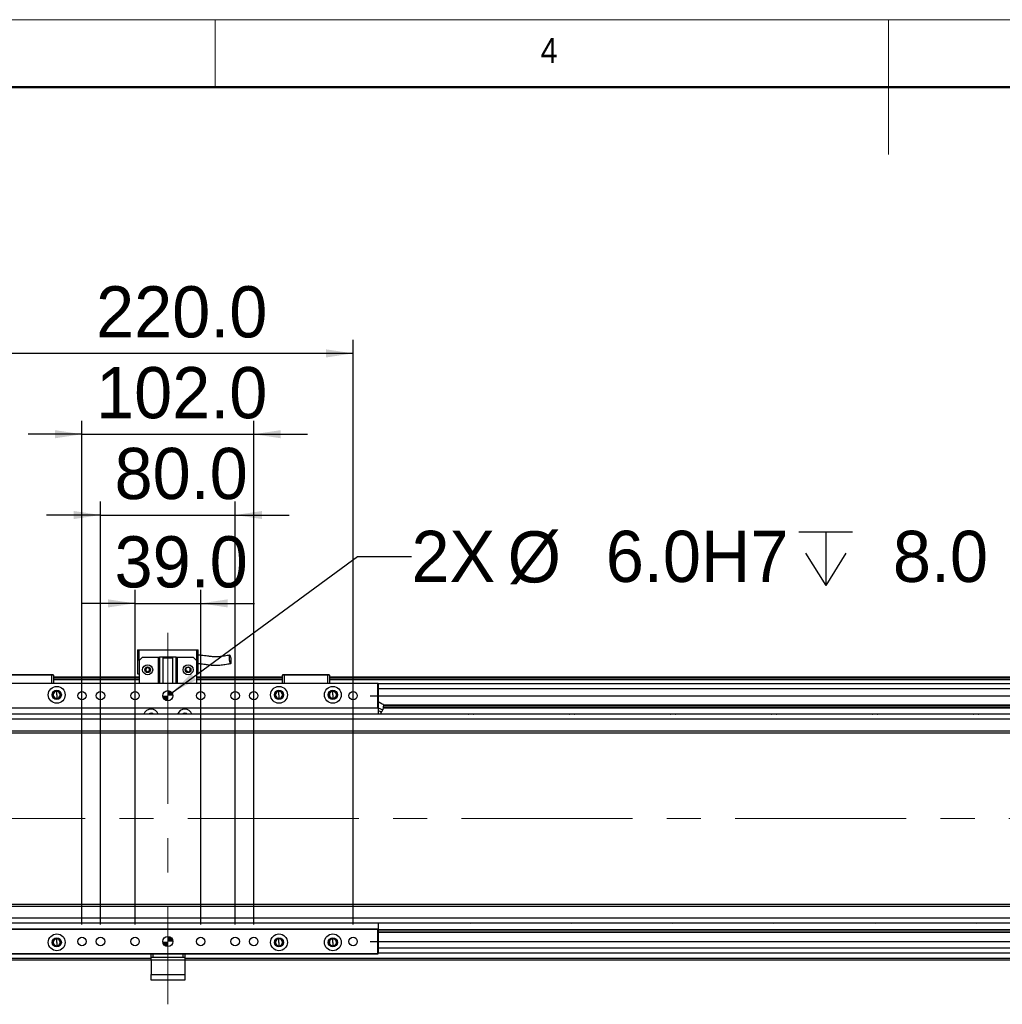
# Model space of a CAD drawing. Header units: millimetres. Extents: x 40 to 3320, y 40 to 2336.
# Tile 7 of 9: x 1164 to 1747, y 1751 to 2336. Entities that reach past the tile are written whole.
import ezdxf

# ---------------------------------------------------------------- set-up
doc = ezdxf.new("R2010")
doc.units = ezdxf.units.MM
doc.header["$LTSCALE"] = 8
doc.linetypes.add('CENTERX2', pattern=[20.32, 12.7, -2.54, 2.54, -2.54])
doc.layers.add('DIMNS', color=7, linetype='Continuous')
doc.styles.add('SLDTEXTSTYLE0', font='Gothic.ttf', dxfattribs={"width": 0.913})
doc.styles.add('SLDTEXTSTYLE7', font='txt')
doc.dimstyles.new('SLDDIMSTYLE0', dxfattribs={"dimtxt": 30.4, "dimasz": 16, "dimexe": 0, "dimexo": 0.0625, "dimgap": 7.6, "dimtad": 2, "dimdec": 1, "dimrnd": 1e-09, "dimzin": 4, "dimdsep": 46, "dimtxsty": 'SLDTEXTSTYLE7', "dimsah": 1, "dimcen": 0.09, "dimadec": 0, "dimazin": 1, "dimtfac": 1, "dimtdec": 1, "dimtmove": 0, "dimatfit": 0, "dimfxl": 0, "dimfrac": 2, "dimtolj": 1, "dimtzin": 12, "dimarcsym": 0})
doc.dimstyles.new('SLDDIMSTYLE2', dxfattribs={"dimtxt": 30.4, "dimasz": 16, "dimexe": 0, "dimexo": 0.0625, "dimgap": 7.6, "dimtad": 0, "dimtih": 1, "dimtoh": 1, "dimdec": 1, "dimrnd": 1e-09, "dimzin": 4, "dimdsep": 46, "dimtxsty": 'SLDTEXTSTYLE7', "dimsah": 1, "dimcen": 0, "dimadec": 0, "dimazin": 1, "dimtfac": 1, "dimtdec": 1, "dimtofl": 0, "dimtmove": 0, "dimatfit": 3, "dimfxl": 0, "dimfrac": 2, "dimtolj": 1, "dimtzin": 12, "dimarcsym": 0})
doc.dimstyles.new('SLDDIMSTYLE3', dxfattribs={"dimtxt": 30.4, "dimasz": 16, "dimexe": 0, "dimexo": 0.0625, "dimgap": 7.6, "dimtad": 2, "dimdec": 1, "dimrnd": 1e-09, "dimzin": 4, "dimdsep": 46, "dimtxsty": 'SLDTEXTSTYLE7', "dimsah": 1, "dimcen": 0.09, "dimadec": 0, "dimazin": 1, "dimtfac": 1, "dimtdec": 1, "dimtofl": 0, "dimtmove": 0, "dimatfit": 3, "dimfxl": 0, "dimfrac": 2, "dimtolj": 1, "dimtzin": 12, "dimarcsym": 0})

# ---------------------------------------------------------------- blocks, each defined once
blk = doc.blocks.new('_D')
at = {"layer": 'DIMNS'}
for p, q in [((2396.7, 1934.5), (2396.7, 1966.5)), ((1372.05, 1934.5), (2404.7, 1934.5)), ((2396.7, 1934.5), (2396.7, 1788.5)), ((1372.05, 1788.5), (2404.7, 1788.5)), ((2396.7, 1788.5), (2396.7, 1756.5))]:
    blk.add_line(p, q, dxfattribs=at)
for points in [[(2396.7, 1934.5), (2399.1, 1950.5), (2394.3, 1950.5)], [(2396.7, 1788.5), (2394.3, 1772.5), (2399.1, 1772.5)]]:
    blk.add_solid(points, dxfattribs=at)
at = {"layer": 'DIMNS', "insert": (2356.81, 1813.97), "char_height": 30.4, "attachment_point": 1, "rotation": 90, "style": 'SLDTEXTSTYLE7'}
blk.add_mtext('146.0', dxfattribs=at)
blk = doc.blocks.new('SW_SYMBOL_HOLE_DEPTH')
at = {"layer": 'DIMNS', "color": 0}
for p, q in [((0, 7000), (6400, 7000)), ((3200, 7000), (3200, 600)), ((800, 4440), (3200, 600)), ((5600, 4440), (3200, 600))]:
    blk.add_line(p, q, dxfattribs=at)
blk = doc.blocks.new('_D_2')
at = {"layer": 'DIMNS'}
for p, q in [((1254.31, 1936.28), (1364.58, 2017.14)), ((1364.58, 2017.14), (1396.58, 2017.14))]:
    blk.add_line(p, q, dxfattribs=at)
blk.add_solid([(1254.31, 1936.28), (1268.63, 1943.8), (1265.79, 1947.67)], dxfattribs=at)
at = {"layer": 'DIMNS', "xscale": 0.004985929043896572, "yscale": 0.004985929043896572, "zscale": 0.004985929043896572}
blk.add_blockref('SW_SYMBOL_HOLE_DEPTH', (1626.71, 1997.01), dxfattribs=at)
at = {"layer": 'DIMNS', "char_height": 30.4, "attachment_point": 1, "style": 'SLDTEXTSTYLE7'}
for s, insert in [('2X ', (1396.58, 2032.45)), ('%%c', (1453.74, 2032.16)), (' 6.0H7 ', (1500.71, 2032.45)), (' 8.0', (1671.2, 2032.45))]:
    blk.add_mtext(s, dxfattribs=dict(at, insert=insert))
blk = doc.blocks.new('_D_3')
at = {"layer": 'DIMNS'}
for p, q in [((1232.39, 1798.66), (1232.39, 1997.32)), ((1271.39, 1798.66), (1271.39, 1997.32)), ((1232.39, 1989.32), (1200.39, 1989.32)), ((1232.39, 1989.32), (1271.39, 1989.32)), ((1271.39, 1989.32), (1303.39, 1989.32))]:
    blk.add_line(p, q, dxfattribs=at)
for points in [[(1232.39, 1989.32), (1216.39, 1991.72), (1216.39, 1986.92)], [(1271.39, 1989.32), (1287.39, 1986.92), (1287.39, 1991.72)]]:
    blk.add_solid(points, dxfattribs=at)
at = {"layer": 'DIMNS', "insert": (1220.23, 2029.21), "char_height": 30.4, "attachment_point": 1, "style": 'SLDTEXTSTYLE7'}
blk.add_mtext('39.0', dxfattribs=at)
blk = doc.blocks.new('_D_4')
at = {"layer": 'DIMNS'}
for p, q in [((1211.89, 1798.66), (1211.89, 2049.8)), ((1291.89, 1798.66), (1291.89, 2049.8)), ((1211.89, 2041.8), (1179.89, 2041.8)), ((1211.89, 2041.8), (1291.89, 2041.8)), ((1291.89, 2041.8), (1323.89, 2041.8))]:
    blk.add_line(p, q, dxfattribs=at)
for points in [[(1211.89, 2041.8), (1195.89, 2044.2), (1195.89, 2039.4)], [(1291.89, 2041.8), (1307.89, 2039.4), (1307.89, 2044.2)]]:
    blk.add_solid(points, dxfattribs=at)
at = {"layer": 'DIMNS', "insert": (1220.23, 2081.69), "char_height": 30.4, "attachment_point": 1, "style": 'SLDTEXTSTYLE7'}
blk.add_mtext('80.0', dxfattribs=at)
blk = doc.blocks.new('_D_5')
at = {"layer": 'DIMNS'}
for p, q in [((1200.89, 1798.66), (1200.89, 2097.8)), ((1302.89, 1798.66), (1302.89, 2097.8)), ((1200.89, 2089.8), (1168.89, 2089.8)), ((1200.89, 2089.8), (1302.89, 2089.8)), ((1302.89, 2089.8), (1334.89, 2089.8))]:
    blk.add_line(p, q, dxfattribs=at)
for points in [[(1200.89, 2089.8), (1184.89, 2092.2), (1184.89, 2087.4)], [(1302.89, 2089.8), (1318.89, 2087.4), (1318.89, 2092.2)]]:
    blk.add_solid(points, dxfattribs=at)
at = {"layer": 'DIMNS', "insert": (1209.25, 2129.69), "char_height": 30.4, "attachment_point": 1, "style": 'SLDTEXTSTYLE7'}
blk.add_mtext('102.0', dxfattribs=at)
blk = doc.blocks.new('_D_6')
at = {"layer": 'DIMNS'}
for p, q in [((1141.89, 1798.66), (1141.89, 2145.8)), ((1361.89, 1798.66), (1361.89, 2145.8)), ((1361.89, 2137.8), (1141.89, 2137.8))]:
    blk.add_line(p, q, dxfattribs=at)
for points in [[(1141.89, 2137.8), (1157.89, 2135.4), (1157.89, 2140.2)], [(1361.89, 2137.8), (1345.89, 2140.2), (1345.89, 2135.4)]]:
    blk.add_solid(points, dxfattribs=at)
at = {"layer": 'DIMNS', "insert": (1209.25, 2177.69), "char_height": 30.4, "attachment_point": 1, "style": 'SLDTEXTSTYLE7'}
blk.add_mtext('220.0', dxfattribs=at)
blk = doc.blocks.new('SW_DOWELSYMBOL_0')
at = {"linetype": 'Continuous', "lineweight": 18}
h = blk.add_hatch(color=0, dxfattribs=at)
edge = h.paths.add_edge_path(flags=0)
edge.add_arc((0, 0), 3, 180, 270)
edge.add_line((0, -3), (0, 0))
edge.add_line((0, 0), (-3, 0))
h = blk.add_hatch(color=0, dxfattribs=at)
edge = h.paths.add_edge_path(flags=0)
edge.add_arc((0, 0), 3, 0, 90)
edge.add_line((0, 3), (0, 0))
edge.add_line((0, 0), (3, 0))
at = {"layer": 'DIMNS', "color": 0}
blk.add_circle((0, 0), 3, dxfattribs=at)
blk = doc.blocks.new('SW_DOWELSYMBOL_1')
at = {"linetype": 'Continuous', "lineweight": 18}
h = blk.add_hatch(color=0, dxfattribs=at)
edge = h.paths.add_edge_path(flags=0)
edge.add_arc((0, 0), 3, 180, 270)
edge.add_line((0, -3), (0, 0))
edge.add_line((0, 0), (-3, 0))
h = blk.add_hatch(color=0, dxfattribs=at)
edge = h.paths.add_edge_path(flags=0)
edge.add_arc((0, 0), 3, 0, 90)
edge.add_line((0, 3), (0, 0))
edge.add_line((0, 0), (3, 0))
at = {"layer": 'DIMNS', "color": 0}
blk.add_circle((0, 0), 3, dxfattribs=at)

msp = doc.modelspace()

# ---------------------------------------------------------------- linework, layer by layer
at = {"color": 7, "linetype": 'Continuous', "lineweight": 18}
for p, q in [((3320, 2336), (40, 2336)), ((1280, 2296), (1280, 2336)), ((1680, 2336), (1680, 2256)), ((80, 2296), (3280, 2296))]:
    msp.add_line(p, q, dxfattribs=at)
at = {"color": 7, "linetype": 'Continuous', "lineweight": 50}
msp.add_line((3280, 2296), (80, 2296), dxfattribs=at)
at = {"color": 7, "linetype": 'Continuous', "lineweight": 25}
for p, q in [((1233.8893994, 1961.8025708), (1234.8893977, 1961.8025708)), ((1233.8893994, 1961.8025708), (1233.8893994, 1947.4025729)), ((1234.8893977, 1955.4025742), (1234.8893977, 1961.8025708)), ((1234.8893977, 1961.8025708), (1268.8893996, 1961.8025708)), ((1268.8893996, 1961.8025708), (1269.8893979, 1961.8025708)), ((1268.8893996, 1961.8025708), (1268.8893996, 1955.4025742)), ((1269.8893979, 1947.4025729), (1269.8893979, 1961.8025708)), ((1236.889399, 1957.4025708), (1234.8893977, 1955.4025742)), ((1234.8893977, 1955.4025742), (1234.8893977, 1942.0025709)), ((1236.889399, 1957.4025708), (1246.3893987, 1957.4025708)), ((1246.3893987, 1942.0025709), (1246.3893987, 1957.4025708)), ((1246.3893987, 1957.4025708), (1246.8893988, 1957.4025708)), ((1246.8893988, 1957.4025708), (1246.8893988, 1942.0025709)), ((1256.8893985, 1957.4025708), (1246.8893988, 1957.4025708)), ((1248.8893986, 1957.0025715), (1248.8893986, 1942.0025709)), ((1248.8893986, 1957.0025715), (1254.8893987, 1957.0025715)), ((1254.8893987, 1942.0025709), (1254.8893987, 1957.0025715)), ((1256.8893985, 1942.0025709), (1256.8893985, 1957.4025708)), ((1256.8893985, 1957.4025708), (1257.3893986, 1957.4025708)), ((1257.3893986, 1957.4025708), (1257.3893986, 1942.0025709)), ((1257.3893986, 1957.4025708), (1266.8893983, 1957.4025708)), ((1268.8893996, 1955.4025742), (1266.8893983, 1957.4025708)), ((1268.8893996, 1955.4025742), (1268.8893996, 1942.0025709)), ((1233.8893994, 1947.4025729), (1234.8893977, 1947.4025729)), ((1268.8893996, 1947.4025729), (1269.8893979, 1947.4025729)), ((1127.1893963, 1942.0025709), (1376.589401, 1942.0025709)), ((1376.589401, 1941.7025733), (1127.1893963, 1941.7025733)), ((1182.8894004, 1946.7025685), (1156.8893998, 1946.7025685)), ((1157.0136606, 1947.0025736), (1182.7651321, 1947.0025736)), ((1182.7651321, 1947.0025736), (1183.5893973, 1947.0025736)), ((1182.8894004, 1946.7025685), (1182.7651321, 1947.0025736)), ((1183.8893949, 1946.7025685), (1182.8894004, 1946.7025685)), ((1182.8894004, 1942.0025709), (1182.8894004, 1946.7025685)), ((1183.5893973, 1947.0025736), (1183.8893949, 1946.7025685)), ((1183.8893949, 1946.7025685), (1183.8893949, 1942.0025709)), ((1234.8893977, 1945.5025705), (1183.8893949, 1945.5025705)), ((1183.8893949, 1945.3025746), (1234.8893977, 1945.3025746)), ((1183.8893949, 1945.1025712), (1234.8893977, 1945.1025712)), ((1234.8893977, 1945.0025695), (1183.8893949, 1945.0025695)), ((1234.8893977, 1944.0025749), (1183.8893949, 1944.0025749)), ((1319.8894023, 1945.5025705), (1268.8893996, 1945.5025705)), ((1268.8893996, 1945.3025746), (1319.8894023, 1945.3025746)), ((1268.8893996, 1945.1025712), (1319.8894023, 1945.1025712)), ((1319.8894023, 1945.0025695), (1268.8893996, 1945.0025695)), ((1319.8894023, 1944.0025749), (1268.8893996, 1944.0025749)), ((1319.8894023, 1946.7025685), (1320.1894, 1947.0025736)), ((1320.8893969, 1946.7025685), (1319.8894023, 1946.7025685)), ((1319.8894023, 1942.0025709), (1319.8894023, 1946.7025685)), ((1320.1894, 1947.0025736), (1321.0136651, 1947.0025736)), ((1320.8893969, 1946.7025685), (1321.0136651, 1947.0025736)), ((1346.8893974, 1946.7025685), (1320.8893969, 1946.7025685)), ((1320.8893969, 1946.7025685), (1320.8893969, 1942.0025709)), ((1321.0136651, 1947.0025736), (1346.7651367, 1947.0025736)), ((1346.8893974, 1946.7025685), (1346.7651367, 1947.0025736)), ((1346.7651367, 1947.0025736), (1347.5894018, 1947.0025736)), ((1347.8893995, 1946.7025685), (1346.8893974, 1946.7025685)), ((1346.8893974, 1942.0025709), (1346.8893974, 1946.7025685)), ((1347.5894018, 1947.0025736), (1347.8893995, 1946.7025685)), ((1347.8893995, 1946.7025685), (1347.8893995, 1942.0025709)), ((2289.8893862, 1945.5025705), (1347.8893995, 1945.5025705)), ((1347.8893995, 1945.3025746), (2171.8894153, 1945.3025746)), ((1347.8893995, 1945.1025712), (2171.8894153, 1945.1025712)), ((2289.8893862, 1945.0025695), (1347.8893995, 1945.0025695)), ((2289.8893862, 1944.0025749), (1347.8893995, 1944.0025749)), ((1376.589401, 1942.0025709), (1376.589401, 1941.7025733)), ((1376.589401, 1942.0025709), (1376.8893986, 1941.7025733)), ((1376.589401, 1927.3025754), (1376.589401, 1941.7025733)), ((1376.589401, 1941.7025733), (1376.8893986, 1941.7025733)), ((1376.8893986, 1941.7025733), (1376.8893986, 1927.3025754)), ((1185.889399, 1937.0695713), (1185.889399, 1937.5025692)), ((1185.889399, 1935.0025716), (1185.889399, 1937.0695713)), ((1317.8893983, 1937.0695713), (1317.8893983, 1937.5025692)), ((1317.8893983, 1935.0025716), (1317.8893983, 1937.0695713)), ((1349.8893961, 1937.0695713), (1349.8893961, 1937.5025692)), ((1349.8893961, 1935.0025716), (1349.8893961, 1937.0695713)), ((2289.8893862, 1941.5074351), (1376.8893986, 1941.5074351)), ((1185.889399, 1935.0025716), (1185.889399, 1932.9355719)), ((1185.889399, 1932.9355719), (1185.889399, 1932.502574)), ((1317.8893983, 1935.0025716), (1317.8893983, 1932.9355719)), ((1317.8893983, 1932.9355719), (1317.8893983, 1932.502574)), ((1349.8893961, 1935.0025716), (1349.8893961, 1932.9355719)), ((1349.8893961, 1932.9355719), (1349.8893961, 1932.502574)), ((1127.1893963, 1927.3025754), (1376.589401, 1927.3025754)), ((1376.589401, 1927.0025703), (1127.1893963, 1927.0025703)), ((1376.589401, 1927.3025754), (1376.8893986, 1927.3025754)), ((1376.589401, 1927.0025703), (1376.8893986, 1927.3025754)), ((1376.589401, 1927.3025754), (1376.589401, 1927.0025703)), ((1376.8893986, 1927.3025754), (1376.8893986, 1923.5025706)), ((1379.8894047, 1929.2435857), (1379.5505523, 1926.0196971)), ((1379.6856909, 1927.3054736), (2251.8893986, 1927.3054736)), ((1379.7179818, 1927.612676), (2251.8893986, 1927.612676)), ((1379.8317819, 1928.695372), (2251.8893986, 1928.695372)), ((1379.8640727, 1929.0025743), (2251.8893986, 1929.0025743)), ((2268.8893586, 1923.5025706), (234.8894387, 1923.5025706)), ((2268.8893586, 1920.5025683), (234.8894387, 1920.5025683)), ((2268.8893586, 1913.502569), (234.8894387, 1913.502569)), ((234.8894387, 1912.502567), (2268.8893586, 1912.502567)), ((2268.8893586, 1810.5025763), (234.8894387, 1810.5025763)), ((234.8894387, 1809.5025743), (2268.8893586, 1809.5025743)), ((234.8894387, 1802.502575), (2268.8893586, 1802.502575)), ((234.8894387, 1799.5025727), (2268.8893586, 1799.5025727)), ((1127.1893963, 1796.002573), (1376.589401, 1796.002573)), ((1376.589401, 1795.7025679), (1127.1893963, 1795.7025679)), ((1376.589401, 1796.002573), (1376.589401, 1795.7025679)), ((1376.8893986, 1795.7025679), (1376.589401, 1796.002573)), ((1376.8893986, 1795.7025679), (1376.589401, 1795.7025679)), ((1376.589401, 1781.3025701), (1376.589401, 1795.7025679)), ((1376.8893986, 1799.5025727), (1376.8893986, 1795.7025679)), ((1376.8893986, 1795.7025679), (1376.8893986, 1781.3025701)), ((1376.8893986, 1795.6996697), (2251.8893986, 1795.6996697)), ((1376.8893986, 1795.3924673), (2251.8893986, 1795.3924673)), ((1185.889399, 1790.0695714), (1185.889399, 1790.5025693)), ((1185.889399, 1788.0025717), (1185.889399, 1790.0695714)), ((1317.8893983, 1790.0695714), (1317.8893983, 1790.5025693)), ((1317.8893983, 1788.0025717), (1317.8893983, 1790.0695714)), ((1349.8893961, 1790.0695714), (1349.8893961, 1790.5025693)), ((1349.8893961, 1788.0025717), (1349.8893961, 1790.0695714)), ((1376.8893986, 1794.3097713), (2251.8893986, 1794.3097713)), ((1376.8893986, 1794.002569), (2251.8893986, 1794.002569)), ((1185.889399, 1788.0025717), (1185.889399, 1785.935572)), ((1185.889399, 1785.935572), (1185.889399, 1785.5025741)), ((1317.8893983, 1788.0025717), (1317.8893983, 1785.935572)), ((1317.8893983, 1785.935572), (1317.8893983, 1785.5025741)), ((1349.8893961, 1788.0025717), (1349.8893961, 1785.935572)), ((1349.8893961, 1785.935572), (1349.8893961, 1785.5025741)), ((1127.1893963, 1781.3025701), (1376.589401, 1781.3025701)), ((1376.589401, 1781.0025724), (1127.1893963, 1781.0025724)), ((1241.8893989, 1779.0025684), (1241.8893989, 1781.0025724)), ((1242.889399, 1779.0025684), (1241.8893989, 1779.0025684)), ((1241.8893989, 1777.5025728), (1241.8893989, 1779.0025684)), ((1242.889399, 1781.0025724), (1242.889399, 1779.0025684)), ((1260.8893983, 1779.0025684), (1242.889399, 1779.0025684)), ((1260.8893983, 1779.0025684), (1260.8893983, 1781.0025724)), ((1261.8893984, 1779.0025684), (1260.8893983, 1779.0025684)), ((1261.8893984, 1781.0025724), (1261.8893984, 1779.0025684)), ((1261.8893984, 1779.0025684), (1261.8893984, 1777.5025728)), ((1376.8893986, 1781.3025701), (1376.589401, 1781.3025701)), ((1376.589401, 1781.3025701), (1376.589401, 1781.0025724)), ((1376.8893986, 1781.3025701), (1376.589401, 1781.0025724)), ((2289.8893862, 1781.4977082), (1376.8893986, 1781.4977082)), ((1241.8893989, 1777.5025728), (213.889411, 1777.5025728)), ((1261.8893984, 1777.5025728), (1241.8893989, 1777.5025728)), ((1241.8893989, 1777.5025728), (1241.8893989, 1769.0025705)), ((1261.8893984, 1777.5025728), (1261.8893984, 1769.0025705)), ((2289.8893862, 1777.5025728), (1261.8893984, 1777.5025728)), ((1241.8893989, 1769.0025705), (1261.8893984, 1769.0025705)), ((1241.8893989, 1765.5025708), (1241.8893989, 1769.0025705)), ((1261.8893984, 1769.0025705), (1261.8893984, 1765.5025708)), ((1261.8893984, 1765.5025708), (1241.8893989, 1765.5025708))]:
    msp.add_line(p, q, dxfattribs=at)
at = {"color": 8, "linetype": 'Continuous', "lineweight": 25}
for p, q in [((2289.8893862, 1938.5074365), (1376.8893986, 1938.5074365)), ((2289.8893862, 1784.4977068), (1376.8893986, 1784.4977068)), ((1241.8893989, 1778.5025748), (213.889411, 1778.5025748)), ((2289.8893862, 1778.5025748), (1261.8893984, 1778.5025748))]:
    msp.add_line(p, q, dxfattribs=at)
at = {"color": 7, "linetype": 'Continuous', "lineweight": 25, "flags": 128}
for points in [[(1379.8894047, 1929.2435857), (1379.724732, 1929.3134796), (1379.2558222, 1929.5125293), (1378.5540223, 1929.8104184), (1377.7262181, 1930.1618027), (1376.8983989, 1930.5131945), (1376.8893986, 1930.5170092)], [(1379.5505523, 1926.0196971), (1379.3674915, 1926.0974067), (1378.840363, 1926.3211625), (1378.0327498, 1926.6639712), (1377.0420759, 1927.0844894), (1376.8893986, 1927.1492946)], [(1378.6903679, 1924.7552889), (1378.5238176, 1924.82598), (1378.0442982, 1925.0295299), (1377.3096114, 1925.3413888), (1376.8893986, 1925.5197557)], [(1430.3687125, 1923.5025706), (1430.5511623, 1923.5601636), (1431.8894058, 1923.7525711)], [(1431.8894058, 1923.7525711), (1433.2276344, 1923.5601636), (1433.4100842, 1923.5025706)], [(1490.3687149, 1923.5025706), (1490.5511647, 1923.5601636), (1491.8893933, 1923.7525711)], [(1491.8893933, 1923.7525711), (1493.2276219, 1923.5601636), (1493.4100866, 1923.5025706)], [(1550.3687173, 1923.5025706), (1550.5511671, 1923.5601636), (1551.8894106, 1923.7525711)], [(1551.8894106, 1923.7525711), (1553.2276242, 1923.5601636), (1553.4100741, 1923.5025706)], [(1610.3687196, 1923.5025706), (1610.5511695, 1923.5601636), (1611.8894129, 1923.7525711)], [(1611.8894129, 1923.7525711), (1613.2276266, 1923.5601636), (1613.4100764, 1923.5025706)], [(1670.368722, 1923.5025706), (1670.5511718, 1923.5601636), (1671.8893855, 1923.7525711)], [(1671.8893855, 1923.7525711), (1673.227629, 1923.5601636), (1673.4100788, 1923.5025706)], [(1730.3686946, 1923.5025706), (1730.5511742, 1923.5601636), (1731.8893879, 1923.7525711)], [(1731.8893879, 1923.7525711), (1733.2276314, 1923.5601636), (1733.4100812, 1923.5025706)], [(1431.8894058, 1799.2525722), (1430.5511623, 1799.4449797), (1430.3687125, 1799.5025727)], [(1433.4100842, 1799.5025727), (1433.2276344, 1799.4449797), (1431.8894058, 1799.2525722)], [(1491.8893933, 1799.2525722), (1490.5511647, 1799.4449797), (1490.3687149, 1799.5025727)], [(1493.4100866, 1799.5025727), (1493.2276219, 1799.4449797), (1491.8893933, 1799.2525722)], [(1551.8894106, 1799.2525722), (1550.5511671, 1799.4449797), (1550.3687173, 1799.5025727)], [(1553.4100741, 1799.5025727), (1553.2276242, 1799.4449797), (1551.8894106, 1799.2525722)], [(1611.8894129, 1799.2525722), (1610.5511695, 1799.4449797), (1610.3687196, 1799.5025727)], [(1613.4100764, 1799.5025727), (1613.2276266, 1799.4449797), (1611.8894129, 1799.2525722)], [(1671.8893855, 1799.2525722), (1670.5511718, 1799.4449797), (1670.368722, 1799.5025727)], [(1673.4100788, 1799.5025727), (1673.227629, 1799.4449797), (1671.8893855, 1799.2525722)], [(1731.8893879, 1799.2525722), (1730.5511742, 1799.4449797), (1730.3686946, 1799.5025727)], [(1733.4100812, 1799.5025727), (1733.2276314, 1799.4449797), (1731.8893879, 1799.2525722)]]:
    msp.add_lwpolyline(points, dxfattribs=at)
at = {"color": 7, "linetype": 'Continuous', "lineweight": 25}
for centre, radius in [((1239.8893986, 1949.9025717), 3), ((1239.8893986, 1949.9025717), 1.7), ((1239.8893986, 1949.9025717), 1.6), ((1263.8893986, 1949.9025717), 3), ((1263.8893986, 1949.9025717), 1.7), ((1263.8893986, 1949.9025717), 1.6), ((1185.8893986, 1935.002571), 5), ((1185.8893986, 1935.002571), 2.75), ((1200.8893986, 1934.5025717), 2.5), ((1211.8893986, 1934.5025717), 2.5), ((1232.3893986, 1934.5025717), 2.5), ((1251.8893986, 1934.5025717), 3), ((1271.3893986, 1934.5025717), 2.5), ((1291.8893986, 1934.5025717), 2.5), ((1302.8893986, 1934.5025717), 2.5), ((1317.8893986, 1935.002571), 5), ((1317.8893986, 1935.002571), 2.75), ((1349.8893986, 1935.002571), 5), ((1349.8893986, 1935.002571), 2.75), ((1361.8893986, 1934.5025717), 2.5), ((1185.8893986, 1788.0025723), 5), ((1185.8893986, 1788.0025723), 2.75), ((1200.8893986, 1788.5025717), 2.5), ((1211.8893986, 1788.5025717), 2.5), ((1232.3893986, 1788.5025717), 2.5), ((1251.8893986, 1788.5025717), 3), ((1271.3893986, 1788.5025717), 2.5), ((1291.8893986, 1788.5025717), 2.5), ((1302.8893986, 1788.5025717), 2.5), ((1317.8893986, 1788.0025723), 5), ((1317.8893986, 1788.0025723), 2.75), ((1349.8893986, 1788.0025723), 5), ((1349.8893986, 1788.0025723), 2.75), ((1361.8893986, 1788.5025717), 2.5)]:
    msp.add_circle(centre, radius, dxfattribs=at)
for centre, radius, start, end in [((1185.8893986, 1935.002571), 2.5, 90, 270), ((1185.8893986, 1935.002571), 2.067, 90, 270), ((1185.8893986, 1935.002571), 2.5, 270, 90), ((1185.8893986, 1935.002571), 2.067, 270, 90), ((1317.8893986, 1935.002571), 2.5, 90, 270), ((1317.8893986, 1935.002571), 2.067, 90, 270), ((1317.8893986, 1935.002571), 2.5, 270, 90), ((1317.8893986, 1935.002571), 2.067, 270, 90), ((1349.8893986, 1935.002571), 2.5, 90, 270), ((1349.8893986, 1935.002571), 2.067, 90, 270), ((1349.8893986, 1935.002571), 2.5, 270, 90), ((1349.8893986, 1935.002571), 2.067, 270, 90), ((1241.8893986, 1922.0025717), 4.5, 19.4712172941, 160.5287827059), ((1241.8893986, 1922.0025717), 2.1, 45.58468176, 134.41531824), ((1261.8893986, 1922.0025717), 4.5, 19.4712172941, 160.5287827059), ((1261.8893986, 1922.0025717), 2.1, 45.58468176, 134.41531824), ((1185.8893986, 1788.0025723), 2.5, 90, 270), ((1185.8893986, 1788.0025723), 2.067, 90, 270), ((1185.8893986, 1788.0025723), 2.5, 270, 90), ((1185.8893986, 1788.0025723), 2.067, 270, 90), ((1317.8893986, 1788.0025723), 2.5, 90, 270), ((1317.8893986, 1788.0025723), 2.067, 90, 270), ((1317.8893986, 1788.0025723), 2.5, 270, 90), ((1317.8893986, 1788.0025723), 2.067, 270, 90), ((1349.8893986, 1788.0025723), 2.5, 90, 270), ((1349.8893986, 1788.0025723), 2.067, 90, 270), ((1349.8893986, 1788.0025723), 2.5, 270, 90), ((1349.8893986, 1788.0025723), 2.067, 270, 90)]:
    msp.add_arc(centre, radius, start, end, dxfattribs=at)
for points, knots in [([(1288.6311843, 1958.5540282), (1287.5868866, 1958.3881489), (1285.7667818, 1958.0990382), (1283.3882746, 1957.7282257), (1281.5777409, 1957.5839595), (1279.9935241, 1957.5558829), (1278.2236454, 1957.6359241), (1276.3690129, 1957.8578263), (1274.4715278, 1958.1438757), (1272.9517762, 1958.3655873), (1271.5313014, 1958.5006781), (1270.5874868, 1958.5531939), (1270.0302281, 1958.5307419), (1269.8893979, 1958.5250678)], [0, 0, 0, 0, 0.1728203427, 0.3012083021, 0.3945074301, 0.4621971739, 0.5503027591, 0.6704387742, 0.7542680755, 0.8531347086, 0.9124961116, 0.9778860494, 1, 1, 1, 1]), ([(1269.8893979, 1953.5168099), (1270.2585301, 1953.5328287), (1271.146059, 1953.5713437), (1272.5173222, 1953.3918683), (1273.9338543, 1953.1910978), (1275.2097183, 1952.9987858), (1276.3099037, 1952.8516557), (1277.2628583, 1952.7462039), (1278.508534, 1952.6373981), (1280.3372049, 1952.5601197), (1282.9369453, 1952.6583299), (1285.9361242, 1953.0768209), (1288.0742548, 1953.4261084), (1289.2019472, 1953.6103296)], [0, 0, 0, 0, 0.0561696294, 0.1350523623, 0.2093718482, 0.2758300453, 0.3326389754, 0.3788412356, 0.4216809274, 0.5224866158, 0.6560406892, 0.8185890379, 1, 1, 1, 1]), ([(1288.2494166, 1957.3919761), (1288.2757679, 1957.6410766), (1288.3285296, 1958.139835), (1288.5063425, 1958.5447215), (1288.7290059, 1958.5860398), (1288.9608762, 1958.3058805), (1289.1768602, 1957.7950197), (1289.3641221, 1957.1016431), (1289.5044019, 1956.2943721), (1289.5819718, 1955.4551018), (1289.5859122, 1954.6762968), (1289.5131352, 1954.0554704), (1289.3719342, 1953.6646378), (1289.172923, 1953.5776481), (1288.9718482, 1953.6818105), (1288.7822768, 1954.0262959), (1288.6123827, 1954.5572726), (1288.461081, 1955.2908744), (1288.3497711, 1956.0370792), (1288.2760343, 1956.5810936), (1288.2478291, 1956.840034), (1288.2361093, 1956.9250777), (1288.2361987, 1956.947403), (1288.2350115, 1957.0215826), (1288.2377402, 1957.1776929), (1288.2449375, 1957.3097774), (1288.2494166, 1957.3919761)], [0, 0, 0, 0, 0.0648169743, 0.1297789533, 0.1897320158, 0.2426183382, 0.2944129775, 0.3462427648, 0.3987238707, 0.4521993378, 0.5066011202, 0.561451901, 0.6160514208, 0.6697720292, 0.7270681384, 0.7653771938, 0.8036909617, 0.8589087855, 0.9142287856, 0.9495542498, 0.9640008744, 0.9648506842, 0.9657586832, 0.968709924, 0.9805276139, 1, 1, 1, 1]), ([(1239.6768391, 1948.7723845), (1239.5479353, 1948.7939708), (1239.2895116, 1948.8372466), (1238.9510101, 1949.0606025), (1238.6910618, 1949.3797982), (1238.5424137, 1949.7824621), (1238.5295961, 1950.2264246), (1238.6648965, 1950.6631386), (1238.923802, 1951.034836), (1239.1678266, 1951.1978127), (1239.2821008, 1951.274133)], [0, 0, 0, 0, 0.115352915, 0.2312572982, 0.3517814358, 0.4770109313, 0.6065217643, 0.7402417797, 0.8783578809, 1, 1, 1, 1]), ([(1239.8893967, 1948.7524989), (1239.893407, 1948.752514), (1240.0136334, 1948.7529679), (1240.2512263, 1948.7921052), (1240.5671159, 1948.9514588), (1240.821045, 1949.1982868), (1240.9893271, 1949.509802), (1241.0564984, 1949.8574706), (1241.0163044, 1950.2092638), (1240.8725982, 1950.5328465), (1240.6385813, 1950.7985513), (1240.3356726, 1950.9819321), (1239.9917087, 1951.0660067), (1239.6383783, 1951.0431556), (1239.3081209, 1950.9155312), (1239.0312282, 1950.694842), (1238.8332575, 1950.4012647), (1238.7324131, 1950.0618193), (1238.7378878, 1949.7079125), (1238.8490399, 1949.3713436), (1239.0561983, 1949.0855545), (1239.3386217, 1948.867505), (1239.5641031, 1948.8040904), (1239.6768391, 1948.7723845)], [0, 0, 0, 0, 0.0017225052, 0.0516387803, 0.1015516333, 0.1514632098, 0.2013766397, 0.2512938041, 0.3012083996, 0.3511192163, 0.4010317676, 0.4509480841, 0.5008641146, 0.5507763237, 0.6006879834, 0.6506022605, 0.7005186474, 0.7504337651, 0.8003445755, 0.8502575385, 0.9001738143, 0.9500890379, 1, 1, 1, 1]), ([(1240.4966972, 1951.274133), (1240.6281114, 1951.1840096), (1240.8969808, 1950.99962), (1241.1574103, 1950.5758764), (1241.2640822, 1950.1003412), (1241.2015593, 1949.6316469), (1240.9902677, 1949.2275067), (1240.6655024, 1948.9331498), (1240.3475474, 1948.7994854), (1240.1560252, 1948.7783503), (1240.1019645, 1948.7723845)], [0, 0, 0, 0, 0.1407951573, 0.288062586, 0.4304346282, 0.5679404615, 0.700592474, 0.8284733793, 0.9515834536, 1, 1, 1, 1]), ([(1263.761069, 1948.7698662), (1263.7048707, 1948.7720026), (1263.5115326, 1948.7793523), (1263.1854407, 1948.8910591), (1262.8438436, 1949.1607308), (1262.6071068, 1949.5473916), (1262.5140509, 1950.0076957), (1262.5871423, 1950.4887487), (1262.8281101, 1950.9286881), (1263.0995742, 1951.169106), (1263.2640777, 1951.2637623), (1263.282101, 1951.274133)], [0, 0, 0, 0, 0.0488399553, 0.1680233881, 0.2919220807, 0.4205446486, 0.5539589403, 0.6921663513, 0.8349309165, 0.9819147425, 1, 1, 1, 1]), ([(1263.6768393, 1948.7723845), (1263.5450807, 1948.8115035), (1263.2994411, 1948.8844338), (1263.0263559, 1949.1207362), (1262.8590526, 1949.368104), (1262.7592123, 1949.636029), (1262.7345939, 1949.845718), (1262.741616, 1949.9774484), (1262.743801, 1950.0031918), (1262.744282, 1950.0084433), (1262.7444661, 1950.0104163), (1262.7445231, 1950.0110023), (1262.7445085, 1950.0108561), (1262.7445071, 1950.0108423)], [0, 0, 0, 0, 0.2369233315, 0.4416997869, 0.6142397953, 0.754507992, 0.9380823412, 0.9829669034, 0.9897895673, 0.9952055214, 0.997551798, 0.9997702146, 1, 1, 1, 1]), ([(1264.1019647, 1948.7723845), (1264.2414365, 1948.7969534), (1264.520634, 1948.846136), (1264.8727965, 1949.0997523), (1265.1232565, 1949.4457358), (1265.2473254, 1949.8561874), (1265.237437, 1950.2841334), (1265.0974567, 1950.6867092), (1264.8490482, 1951.0378672), (1264.6141994, 1951.1953426), (1264.4966965, 1951.274133)], [0, 0, 0, 0, 0.1248081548, 0.24984354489, 0.37486151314, 0.49985658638, 0.62484309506, 0.74982845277, 0.87483063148, 1, 1, 1, 1]), ([(1377.8238952, 1930.3919288), (1377.68387, 1930.4393124), (1377.4038145, 1930.5340813), (1377.1099171, 1930.5018832), (1376.9629657, 1930.4857838)], [0, 0, 0, 0, 0.499990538, 1, 1, 1, 1]), ([(1377.8238952, 1930.3919288), (1377.9552481, 1930.3241166), (1378.2179571, 1930.1884907), (1378.3989554, 1929.9547172), (1378.4894555, 1929.8378291)], [0, 0, 0, 0, 0.4999942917, 1, 1, 1, 1]), ([(1378.2243043, 1923.5025706), (1378.2248523, 1923.5182549), (1378.2404527, 1923.9647423), (1378.4694321, 1924.3670823), (1378.6903679, 1924.7552889)], [0, 0, 0, 0, 0.0351280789, 1, 1, 1, 1]), ([(1378.6903679, 1924.7552889), (1378.8843215, 1924.9316061), (1379.2722302, 1925.2842417), (1379.4577781, 1925.7745448), (1379.5505523, 1926.0196971)], [0, 0, 0, 0, 0.4999982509, 1, 1, 1, 1])]:
    msp.add_open_spline(points, degree=3, knots=knots, dxfattribs=at)
at = {"layer": 'DIMNS', "linetype": 'CENTERX2', "lineweight": 18}
for p, q in [((1251.8893986, 1971.8025717), (1251.8893986, 1751.2025717)), ((2340.6893986, 1861.5025717), (163.0893986, 1861.5025717))]:
    msp.add_line(p, q, dxfattribs=at)

# ---------------------------------------------------------------- block references
at = {"layer": 'DIMNS'}
for name, p in [('SW_DOWELSYMBOL_0', (1251.8893986, 1934.5025717)), ('SW_DOWELSYMBOL_1', (1251.8893986, 1788.5025717))]:
    msp.add_blockref(name, p, dxfattribs=at)

# ---------------------------------------------------------------- texts
at = {"color": 7, "linetype": 'Continuous', "lineweight": 0, "insert": (1473.3333333, 2325.1704848), "char_height": 14.8166667, "attachment_point": 1, "style": 'SLDTEXTSTYLE0'}
msp.add_mtext('4', dxfattribs=at)

# ---------------------------------------------------------------- dimensions: what is measured, and where the dimension line sits
at = {"layer": 'DIMNS'}
for base, p1, p2, dimstyle, picture, middle in [((1141.8893986, 2137.8026747), (1361.8893986, 1788.5025717), (1141.8893986, 1788.5025717), 'SLDDIMSTYLE3', '_D_6', (1257.682104, 2137.8026747)), ((1302.8893986, 2089.8026747), (1200.8893986, 1788.5025717), (1302.8893986, 1788.5025717), 'SLDDIMSTYLE0', '_D_5', (1257.682104, 2089.8026747)), ((1291.8893986, 2041.8026747), (1211.8893986, 1788.5025717), (1291.8893986, 1788.5025717), 'SLDDIMSTYLE0', '_D_4', (1257.682104, 2041.8026747)), ((1271.3893986, 1989.3201839), (1232.3893986, 1788.5025717), (1271.3893986, 1788.5025717), 'SLDDIMSTYLE0', '_D_3', (1257.682104, 1989.3201839))]:
    dim = msp.add_linear_dim(base=base, p1=p1, p2=p2, dimstyle=dimstyle, dxfattribs=at)
    dim.commit()
    dim.dimension.update_dxf_attribs({"geometry": picture, "text_midpoint": middle, "dimtype": 160})
dim = msp.add_diameter_dim_2p(p1=(1249.4701766, 1932.7284903), p2=(1254.3086207, 1936.276653), text='2X <>H7 {\\fGDT;x} 8.0\\P', dimstyle='SLDDIMSTYLE2', dxfattribs=at)
dim.commit()
dim.dimension.update_dxf_attribs({"geometry": '_D_2', "text_midpoint": (1565.8940149, 2017.1383693), "dimtype": 163})
dim = msp.add_linear_dim(base=(2396.6960345, 1788.5025717), p1=(1361.8893986, 1934.5025717), p2=(1361.8893986, 1788.5025717), angle=90, dimstyle='SLDDIMSTYLE0', dxfattribs=at)
dim.commit()
dim.dimension.update_dxf_attribs({"geometry": '_D', "text_midpoint": (2396.6960345, 1862.4015213), "dimtype": 160})

doc.saveas('drawing.dxf')
